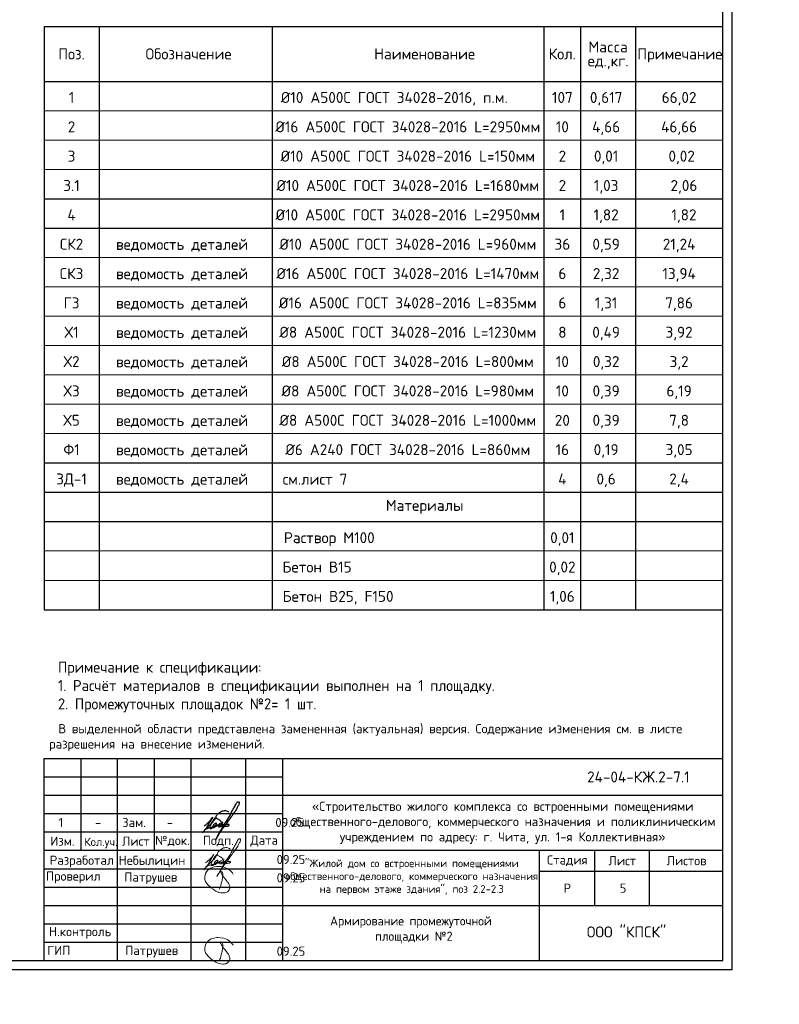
# Model space of a CAD drawing. Header units: millimetres. Extents: x 40580 to 2152466, y -328404 to 177125.
# Tile 145 of 252: x 477401 to 498101, y 134127 to 160968. Entities that reach past the tile are written whole.
import ezdxf
from ezdxf.enums import TextEntityAlignment as Align

# ---------------------------------------------------------------- set-up
doc = ezdxf.new("R2010")
doc.units = ezdxf.units.MM
doc.layers.add('11', color=7, linetype='Continuous')
doc.layers.add('Столовая - обозначения', color=7, linetype='Continuous')
for name, color, linetype, lineweight in [('Размеры', 9, 'Continuous', 15), ('Рамка', 7, 'Continuous', 0), ('Столовая Двери и окна', 7, 'Continuous', 15), ('ТЕКСТ', 7, 'Continuous', 15)]:
    doc.layers.add(name, color=color, linetype=linetype, lineweight=lineweight)
doc.styles.add('GOST-2.304_Type-B', font='GOST_Common.ttf')
doc.styles.get("Standard").update_dxf_attribs({"font": 'isocpeur.ttf'})
doc.styles.add('ГОСТ', font='isocpeur.ttf')

# ---------------------------------------------------------------- blocks, each defined once
blk = doc.blocks.new('Штамп')
at = {"layer": '11'}
for p, q in [((311470, 84178), (311470, 126228)), ((281770, 84178), (311470, 84178))]:
    blk.add_line(p, q, dxfattribs=at)
at = {"layer": '11', "lineweight": 30}
for p, q in [((311220, 84428), (311220, 125978)), ((254210, 84428), (311220, 84428))]:
    blk.add_line(p, q, dxfattribs=at)
blk = doc.blocks.new('смисмисц')
for points in [[(251806, -478168), (251825, -478126), (251837, -478098), (251847, -478062), (251852, -478046), (251860, -478015), (251873, -477968), (251879, -477946), (251884, -477928), (251887, -477892), (251894, -477855), (251899, -477827), (251903, -477804), (251904, -477797), (251903, -477770), (251901, -477736), (251894, -477707), (251886, -477690), (251874, -477676), (251856, -477666), (251843, -477659), (251835, -477660), (251832, -477665), (251832, -477673), (251841, -477689), (251907, -477807), (251966, -477876), (252015, -477941), (252026, -477956), (252038, -477971), (252057, -477996), (252070, -478013), (252074, -478026), (252081, -478046), (252089, -478070), (252092, -478088), (252093, -478100), (252095, -478116), (252094, -478132), (252091, -478154), (252082, -478173), (252059, -478204), (252028, -478226), (251986, -478251), (251964, -478258), (251924, -478261), (251897, -478262), (251849, -478258), (251804, -478244), (251769, -478236), (251752, -478228), (251734, -478218), (251718, -478210), (251688, -478190), (251671, -478179), (251645, -478161), (251579, -478118), (251551, -478089), (251531, -478071), (251513, -478057), (251459, -477992), (251437, -477953), (251427, -477925), (251419, -477890), (251417, -477858), (251419, -477823), (251425, -477781), (251437, -477734), (251459, -477681), (251492, -477644), (251536, -477609), (251572, -477585), (251625, -477564), (251672, -477550), (251734, -477539), (251781, -477539), (251843, -477542), (251929, -477557), (251979, -477574), (252041, -477599), (252089, -477633), (252126, -477670), (252165, -477716), (252185, -477748)], [(251806, -480107), (251825, -480064), (251837, -480036), (251847, -480001), (251852, -479984), (251860, -479953), (251873, -479906), (251879, -479884), (251884, -479866), (251887, -479830), (251894, -479793), (251899, -479765), (251903, -479742), (251904, -479735), (251903, -479708), (251901, -479675), (251894, -479646), (251886, -479628), (251874, -479614), (251856, -479605), (251843, -479597), (251835, -479598), (251832, -479603), (251832, -479611), (251841, -479627), (251907, -479746), (251966, -479815), (252015, -479879), (252026, -479894), (252038, -479909), (252057, -479934), (252070, -479952), (252074, -479964), (252081, -479984), (252089, -480008), (252092, -480026), (252093, -480039), (252095, -480054), (252094, -480070), (252091, -480092), (252082, -480111), (252059, -480142), (252028, -480164), (251986, -480190), (251964, -480196), (251924, -480199), (251897, -480200), (251849, -480196), (251804, -480182), (251769, -480174), (251752, -480167), (251734, -480156), (251718, -480148), (251688, -480128), (251671, -480118), (251645, -480100), (251579, -480056), (251551, -480028), (251531, -480010), (251513, -479995), (251459, -479931), (251437, -479892), (251427, -479863), (251419, -479828), (251417, -479797), (251419, -479761), (251425, -479719), (251437, -479672), (251459, -479619), (251492, -479582), (251536, -479547), (251572, -479523), (251625, -479503), (251672, -479489), (251734, -479478), (251781, -479478), (251843, -479481), (251929, -479495), (251979, -479513), (252041, -479537), (252089, -479571), (252126, -479608), (252165, -479654), (252185, -479687)]]:
    blk.add_lwpolyline(points)
for points in [[(251944, -477327), (251936, -477340), (251924, -477366), (251915, -477385), (251910, -477402), (251902, -477426), (251902, -477444), (251912, -477453), (251923, -477449), (251929, -477437), (251930, -477422), (251923, -477417), (251913, -477416), (251902, -477426), (251902, -477444), (251905, -477449), (251964, -477407), (251992, -477368), (252030, -477323), (252226, -476982), (252253, -476936), (252308, -476835), (252326, -476805), (252337, -476791), (252364, -476784), (252385, -476794), (252388, -476808), (252383, -476831), (252373, -476864), (252353, -476903), (252312, -476985), (252229, -477107), (252135, -477236), (252067, -477329), (252030, -477386), (251950, -477488), (251820, -477682), (251752, -477801), (251968, -477426), (251976, -477414), (251970, -477435), (251973, -477444), (251983, -477452), (252005, -477455), (252037, -477452), (252066, -477447), (252085, -477442), (252100, -477436), (252108, -477430), (252114, -477419), (252104, -477405), (252093, -477400), (252071, -477401), (252047, -477404), (252021, -477406), (252002, -477408), (251869, -477428), (251783, -477447), (251627, -477484), (251529, -477511), (251436, -477546)], [(251664, -477200), (251562, -477372), (251527, -477436), (251482, -477512), (251438, -477570), (251408, -477606), (251383, -477631)], [(251433, -477443), (251534, -477356), (251593, -477299), (251664, -477200)], [(251466, -477536), (251549, -477453), (251628, -477378), (251698, -477299), (251737, -477243), (251751, -477213), (251748, -477216), (251738, -477222), (251709, -477244), (251678, -477281), (251655, -477325), (251636, -477361), (251594, -477445), (251586, -477484), (251589, -477501), (251599, -477514), (251612, -477517), (251622, -477516), (251637, -477508), (251657, -477494), (251678, -477475), (251708, -477449), (251731, -477433), (251756, -477411), (251768, -477394), (251770, -477378), (251763, -477370), (251749, -477370), (251731, -477378), (251708, -477391), (251689, -477412), (251678, -477432), (251673, -477451), (251673, -477470), (251678, -477480), (251701, -477483), (251726, -477469), (251746, -477455), (251766, -477441), (251785, -477428), (251806, -477414), (251825, -477400), (251857, -477388), (251881, -477388)], [(251880, -477388), (251853, -477389), (251837, -477395), (251818, -477419), (251816, -477435), (251819, -477452), (251824, -477462), (251835, -477466), (251860, -477463), (251876, -477455), (251893, -477439), (251901, -477421), (251908, -477407), (251885, -477315), (251805, -477260), (251768, -477236), (251758, -477195), (251769, -477159), (251797, -477122), (251840, -477083), (251895, -477046), (251962, -477027), (252015, -477026), (252060, -477040), (252104, -477068)]]:
    blk.add_spline(points, degree=3)
at = {"layer": 'Рамка', "linetype": 'Continuous', "lineweight": 30}
for points in [[(247032, -480099), (247032, -479599), (247032, -479099), (247032, -478599), (247032, -478099), (247032, -477599), (247032, -477099), (247032, -476599), (247032, -476099), (247032, -475599), (247032, -475099), (247032, -474599), (265532, -474599)], [(248032, -474599), (248032, -477099)], [(249032, -480099), (249032, -474599)], [(250032, -474599), (250032, -477099)], [(251032, -474599), (251032, -480099)], [(252532, -480099), (252532, -474599)], [(253532, -474599), (253532, -480099)], [(253532, -475599), (265532, -475599)], [(247032, -476599), (253532, -476599)], [(247032, -477099), (253532, -477099)], [(253513, -477099), (265532, -477099)], [(260532, -480099), (260532, -477602), (260532, -477099)], [(262032, -477099), (262032, -478599)], [(263532, -478599), (263532, -477099)], [(260532, -477663), (265532, -477663)], [(253532, -478599), (265532, -478599)]]:
    blk.add_lwpolyline(points, dxfattribs=at)
at = {"layer": 'Рамка', "linetype": 'Continuous', "lineweight": 25}
for points in [[(247032, -475099), (253532, -475099)], [(247032, -475599), (253532, -475599)], [(247032, -476099), (253532, -476099)], [(247032, -477599), (253532, -477599)], [(247032, -478099), (253532, -478099)], [(247032, -478599), (253532, -478599)], [(247032, -479099), (253532, -479099)], [(247032, -479599), (253532, -479599)]]:
    blk.add_lwpolyline(points, dxfattribs=at)
at = {"layer": 'ТЕКСТ', "lineweight": 25, "attachment_point": 5}
for s, insert, char_height, width in [('24-04-КЖ.2-7.1', (263230, -475099), 300, 11628.78), ('{\\C7;«Строительство жилого комплекса со встроенными помещениями общественного-делового, коммерческого назначения и поликлиническим учреждением по адресу: г. Чита, ул. 1-я Коллективная»}', (259532, -476349), 250, 11628.78), ('{\\W1;Изм.}', (247532, -476849), 250, 11628.78), ('Кол.уч.', (248582, -476899), 225, 11628.78), ('{\\W1;Лист}', (249532, -476849), 250, 11628.78), ('{\\W1;№док.}', (250532, -476849), 250, 11628.78), ('{\\W1;Подп.}', (251782, -476849), 250, 11628.78), ('{\\W1;Дата}', (253032, -476849), 250, 11628.78), (' Разработал', (247982, -477403), 250, 2085.76), ('Небылицин', (249975, -477406), 250, 2085.76), ('09.25', (253762, -477349), 250, 2085.76), ('{\\C7;"Жилой дом со встроенными помещениями общественного-делового, коммерческого назначения на первом этаже здания", поз 2.2-2.3}', (257054, -477832), 210, 6989.3), ('{\\W1;Стадия}', (261292, -477381), 250, 2085.76), ('{\\W1;Лист}', (262792, -477381), 250, 2085.76), ('{\\W1;Листов}', (264542, -477381), 250, 2085.76), ('Проверил', (247828, -477836), 250, 2085.76), ('Патрушев', (249942, -477861), 250, 2085.76), ('09.25', (253762, -477849), 250, 2085.76), ('Р', (261292, -478131), 250, 2085.76), (' Н.контроль', (247935, -479349), 250, 2085.76), ('ООО "КПСК"', (262906, -479324), 300, 11628.78), (' ГИП', (247356, -479828), 250, 2085.76), ('Патрушев', (249965, -479861), 250, 2085.76), ('09.25', (253762, -479849), 250, 2085.76)]:
    blk.add_mtext(s, dxfattribs=dict(at, insert=insert, char_height=char_height, width=width))

msp = doc.modelspace()

# ---------------------------------------------------------------- linework, layer by layer
at = {"color": 18, "lineweight": 30, "true_color": 0x000000, "transparency": 33554687}
for p, q in [((478063.376, 160784.632), (496563.376, 160784.632)), ((478063.376, 160784.632), (478063.376, 144884.632)), ((479563.376, 160784.632), (479563.376, 144884.632)), ((484283.405, 160784.632), (484283.405, 144884.632)), ((491686.944, 160784.632), (491686.944, 144884.632)), ((492686.944, 160784.632), (492686.944, 144884.632)), ((494186.944, 160784.632), (494186.944, 144884.632)), ((478063.376, 159284.632), (496563.376, 159284.632)), ((478063.376, 148884.632), (496563.376, 148884.632)), ((478063.376, 148084.632), (496563.376, 148084.632)), ((478063.376, 147284.632), (496563.376, 147284.632)), ((478063.376, 144884.632), (496563.376, 144884.632))]:
    msp.add_line(p, q, dxfattribs=at)
for points in [[(482940.399, 139105.625), (482931.804, 139092.032), (482919.664, 139066.105), (482910.811, 139047.112), (482905.526, 139030.484), (482898.29, 139006.93), (482898.065, 138988.815), (482908.331, 138979.413), (482919.334, 138983.148), (482925.411, 138995.292), (482925.816, 139010.27), (482918.705, 139015.843), (482908.627, 139016.731), (482898.29, 139006.93), (482898.065, 138988.815), (482901.306, 138983.148), (482959.608, 139025.617), (482988.359, 139064.416), (483026.003, 139109.731), (483222.307, 139450.371), (483248.899, 139496.605), (483304.236, 139597.138), (483321.786, 139627.43), (483333.126, 139641.575), (483359.607, 139648.543), (483381.23, 139638.424), (483384.122, 139624.801), (483379.371, 139601.271), (483368.63, 139568.452), (483349.418, 139529.442), (483307.948, 139447.376), (483225.14, 139325.158), (483130.938, 139196.108), (483063.291, 139103.79), (483026.066, 139046.097), (482945.538, 138944.375), (482816.319, 138750.436), (482747.945, 138631.254), (482964.076, 139006.722), (482971.444, 139018.108), (482966.4, 138997.779), (482968.682, 138988.656), (482979.003, 138980.214), (483000.645, 138977.885), (483033.274, 138980.879), (483061.575, 138985.87), (483081.288, 138990.176), (483095.744, 138996.258), (483104.113, 139002.34), (483109.439, 139013.744), (483100.309, 139027.429), (483088.896, 139032.751), (483066.831, 139031.23), (483042.484, 139028.189), (483017.377, 139026.669), (482997.595, 139024.388), (482864.447, 139004.621), (482778.471, 138985.615), (482622.498, 138948.362), (482525.11, 138921.752), (482431.627, 138885.981)], [(482876.343, 139043.983), (482848.639, 139043.923), (482832.852, 139037.918), (482813.809, 139013.138), (482812.054, 138997.068), (482814.978, 138980.121), (482819.949, 138970.771), (482831.354, 138966.388), (482855.916, 138969.018), (482871.707, 138977.199), (482888.959, 138993.269), (482897.147, 139011.385), (482903.872, 139025.702), (482880.66, 139117.599), (482800.587, 139172.934), (482763.918, 139196.863), (482753.441, 139237.243), (482765.414, 139273.884), (482793.103, 139310.525), (482835.759, 139349.409), (482891.311, 139386.056), (482958.014, 139405.527), (483010.477, 139406.276), (483056.195, 139392.796), (483100.042, 139364.511)], [(482660.116, 139232.369), (482557.623, 139060.885), (482523.062, 138996.578), (482477.774, 138920.363), (482433.679, 138862.011), (482404.275, 138826.919), (482378.857, 138801.277)], [(482428.912, 138989.433), (482530.212, 139076.366), (482588.609, 139133.528), (482660.116, 139232.369)], [(482461.779, 138896.907), (482544.514, 138979.906), (482624.363, 139054.931), (482693.485, 139133.528), (482732.814, 139189.498), (482747.115, 139219.27), (482743.54, 139216.888), (482734.006, 139210.934), (482705.403, 139188.307), (482674.417, 139151.391), (482650.582, 139107.329), (482631.513, 139071.603), (482589.801, 138987.052), (482581.459, 138948.944), (482585.034, 138931.081), (482594.568, 138917.982), (482607.527, 138915.182), (482618.404, 138916.791), (482633.017, 138924.635), (482652.794, 138938.875), (482674.417, 138957.28), (482704.007, 138983.07), (482727.31, 138999.747), (482751.882, 139021.587), (482763.525, 139038.451), (482766.184, 139054.931), (482759.033, 139062.076), (482744.732, 139062.076), (482726.855, 139054.931), (482704.211, 139041.831), (482685.143, 139020.396), (482674.417, 139000.151), (482668.458, 138981.097), (482668.458, 138962.043), (482674.417, 138952.517), (482697.176, 138949.121), (482721.481, 138963.358), (482742.014, 138977.177), (482762.129, 138991.832), (482780.986, 139004.813), (482801.939, 139018.212), (482821.215, 139032.031), (482852.656, 139044.585), (482876.544, 139044.184)]]:
    msp.add_spline(points, degree=3)
at = {"layer": 'Размеры', "color": 18, "true_color": 0x000000}
for p, q in [((478063.376, 158484.632), (496563.376, 158484.632)), ((478063.376, 158484.632), (496563.376, 158484.632)), ((478063.376, 157684.632), (496563.376, 157684.632)), ((478063.376, 157684.632), (496563.376, 157684.632)), ((478063.376, 157684.632), (496563.376, 157684.632)), ((478063.376, 156884.632), (496563.376, 156884.632)), ((478063.376, 155284.632), (496563.376, 155284.632)), ((478063.376, 154484.632), (496563.376, 154484.632)), ((478063.376, 153684.632), (496563.376, 153684.632)), ((478063.376, 152884.632), (496563.376, 152884.632)), ((478063.376, 152884.632), (496563.376, 152884.632)), ((478063.376, 152084.632), (496563.376, 152084.632)), ((478063.376, 151284.632), (496563.376, 151284.632)), ((478063.376, 150484.632), (496563.376, 150484.632)), ((478063.376, 149684.632), (496563.376, 149684.632)), ((478063.376, 148884.632), (496563.376, 148884.632)), ((478063.376, 148084.632), (496563.376, 148084.632)), ((478063.376, 146484.632), (496563.376, 146484.632)), ((478063.376, 145684.632), (496563.376, 145684.632)), ((478063.376, 144884.632), (496563.376, 144884.632))]:
    msp.add_line(p, q, dxfattribs=at)
at = {"layer": 'ТЕКСТ', "color": 18, "lineweight": 25, "true_color": 0x000000}
for p, q in [((478063.376, 156084.632), (496563.376, 156084.632)), ((478063.376, 155284.632), (496563.376, 155284.632))]:
    msp.add_line(p, q, dxfattribs=at)

# ---------------------------------------------------------------- block references
at = {"layer": 'Столовая - обозначения', "color": 18, "lineweight": 20, "true_color": 0x000000}
msp.add_blockref('Штамп', (185343.703, 50897.048), dxfattribs=at)
at = {"layer": 'Столовая Двери и окна', "color": 18, "lineweight": 25, "true_color": 0x000000}
msp.add_blockref('смисмисц', (231031.396, 615423.687), dxfattribs=at)

# ---------------------------------------------------------------- texts
at = {"color": 18, "true_color": 0x000000, "attachment_point": 1, "style": 'ГОСТ'}
for s, width, heights, insert, char_height in [('\\pi9510.738;{\\H1.5152x;\\P\\pi1000;Общие указания\\P\\pi200;}1.^IРабочая документация разработана в соответствии с заданием на проектирование, требованиями действующих технических регламентов, стандартов, сводов правил и других документов, содержащих установленные требования.\\P2.^IРабочая документация выполнена в соответствии со следующими нормативными и техническими документами:\\P-^IСП 20.13330.2016 "Нагрузки и Воздействия";\\P-^IСП 63.13330.2012 "Бетонные и железобетонные конструкции. Основные положения";\\P-^IСП 22.13330.2016 "Основания зданий и сооружений";\\P-^IСП 45.13330.2012 "Земляные сооружения, основания и фундаменты".\\P3.   За относительную отметку 0,000 принята отметка чистого пола первого этажа.\\P4.^IПеречень видов работ, для которых необходимо составлять акты освидетельствования скрытых работ:\\P-^Iармирование конструкций;\\P-^Iосвидетельствование опалубки перед бетонированием;\\P-^Iвыполнение сварочных работ;\\P-^Iотбор контрольных проб бетона;\\P-^Iсоответствие законченных железобетонных конструкций проекту с отображением качества работ;\\P-^Iустройство монолитных конструкций, выполняемых в зимнее время;  \\P\\pi0;        -    устройство гидроизоляции;\\P\\pi200;-^Iуплотнение грунтов и обратную засыпку.\\PЗапрещается выполнение последующих работ при отсутствии актов освидетельствования предшествующих скрытых работ во всех случаях.\\P\\pi0;        5. Проект рассчитан на производство работ в период положительных температур. В случае выполнения работ при отрицательных температурах необходимо выполнять требования СНиП часть 3 по производству работ и ППР.\\P        6. При минимальной температуре воздуха до минус 15°С допускается:\\P\\pi200;-выдерживание бетона в конструкции методом термоса, при предварительном разогреве бетонной смеси;\\P -форсированный электроразогрев бетона в конструкции с повторным уплотнением.\\PПри минимальной температуре воздуха до минус 25°С допускается:\\P -обогрев бетона в греющей опалубке с помощью низкотемпературных электронагревателей;\\P -электродный сквозной прогрев бетона;\\P -электрообогрев с помощью греющего провода.\\P      7. В процессе бетонирования обеспечить соблюдение защитных слоев и мест положения рабочей арматуры согласно проекту. Величина защитного слоя продольной рабочей арматуры у боковых граней стен монолитных участков должны быть не менее 20мм и не менее диаметра продольной рабочей арматуры конструкции, величина защитного слоя поперечной арматуры - не менее 10 мм\\P      8. Крестовые соединения стержней продольной и поперечной арматуры, соединение стержней продольной арматуры по длине выполнить вязкой отожженой проволокой диаметром 2,0-3,0 мм', 17710.69822, [13133.416], (250111.057, 153773.154), 200), ('\\pi250;В выделенной области представлена замененная (актуальная) версия. Содержание изменения см. в листе разрешения на внесение изменений.', 17218.922, [931.637], (416229.606, 141765.641), 250), ('\\pi250;В выделенной области представлена замененная (актуальная) версия. Содержание изменения см. в листе разрешения на внесение изменений.', 17218.922, [931.637], (478205.522, 141765.641), 250)]:
    msp.add_mtext_dynamic_manual_height_columns(s, width=width, gutter_width=5800, heights=heights, dxfattribs=dict(at, insert=insert, char_height=char_height))
at = {"layer": 'ТЕКСТ', "color": 18, "lineweight": 25, "true_color": 0x000000}
for s, p in [('Macca', (493436.944, 160224.632)), ('Поз.', (478813.376, 160034.632)), ('Обозначение', (482002.65, 160034.632)), ('Наименование', (488436.944, 160034.632)), ('Кол.', (492186.944, 160034.632)), ('Примечание', (495392.195, 160034.632)), ('ед.,кг.', (493436.944, 159844.632)), ('1', (478813.376, 158847.372)), ('%%C10 A500С ГОСТ 34028-2016, п.м.', (487608.346, 158847.372)), ('107', (492189.328, 158847.372)), ('0,617', (493382.186, 158847.372)), ('66,02', (495370.285, 158847.372)), ('2', (478813.376, 158047.372)), ('%%C16 A500С ГОСТ 34028-2016 L=2950мм', (487976.947, 158047.372)), ('10', (492189.328, 158047.372)), ('4,66', (493382.186, 158047.372)), ('46,66', (495370.285, 158047.372)), ('3', (478813.376, 157247.372)), ('%%C10 A500С ГОСТ 34028-2016 L=150мм', (487976.947, 157247.372)), ('2', (492189.328, 157247.372)), ('0,01', (493382.186, 157247.372)), ('0,02', (495439.793, 157247.372)), ('3.1', (478813.376, 156447.372)), ('%%C10 A500С ГОСТ 34028-2016 L=1680мм', (487976.947, 156447.372)), ('2', (492189.328, 156447.372)), ('1,03', (493382.186, 156447.372)), ('2,06', (495502.985, 156447.372)), ('4', (478813.376, 155647.372)), ('%%C10 A500С ГОСТ 34028-2016 L=2950мм', (487976.947, 155647.372)), ('1', (492189.328, 155647.372)), ('1,82', (493382.186, 155647.372)), ('1,82', (495502.985, 155647.372)), ('СК2', (478813.376, 154847.372)), ('ведомость деталей', (481825.132, 154842.649)), ('%%C10 A500С ГОСТ 34028-2016 L=960мм', (487976.947, 154847.372)), ('36', (492189.328, 154847.372)), ('0,59', (493382.186, 154847.372)), ('21,24', (495370.285, 154847.372)), ('СК3', (478813.376, 154047.372)), ('ведомость деталей', (481825.132, 154042.649)), ('%%C16 A500С ГОСТ 34028-2016 L=1470мм', (487976.947, 154047.372)), ('6', (492189.328, 154047.372)), ('2,32', (493382.186, 154047.372)), ('13,94', (495370.285, 154047.372)), ('Г3', (478813.376, 153247.372)), ('ведомость деталей', (481825.132, 153242.649)), ('%%C16 A500С ГОСТ 34028-2016 L=835мм', (487976.947, 153247.372)), ('6', (492189.328, 153247.372)), ('1,31', (493382.186, 153247.372)), ('7,86', (495370.285, 153247.372)), ('Х1', (478813.376, 152447.372)), ('ведомость деталей', (481825.132, 152442.649)), ('%%C8 A500С ГОСТ 34028-2016 L=1230мм', (487976.947, 152447.372)), ('8', (492189.328, 152447.372)), ('0,49', (493382.186, 152447.372)), ('3,92', (495370.285, 152447.372)), ('Х2', (478813.376, 151647.372)), ('ведомость деталей', (481825.132, 151642.649)), ('%%C8 A500С ГОСТ 34028-2016 L=800мм', (487976.947, 151647.372)), ('10', (492189.328, 151647.372)), ('0,32', (493382.186, 151647.372)), ('3,2', (495370.285, 151647.372)), ('Х3', (478813.376, 150847.372)), ('ведомость деталей', (481825.132, 150842.649)), ('%%C8 A500С ГОСТ 34028-2016 L=980мм', (487976.947, 150847.372)), ('10', (492189.328, 150847.372)), ('0,39', (493382.186, 150847.372)), ('6,19', (495370.285, 150847.372)), ('Х5', (478813.376, 150047.372)), ('ведомость деталей', (481825.132, 150042.649)), ('%%C8 A500С ГОСТ 34028-2016 L=1000мм', (487976.947, 150047.372)), ('20', (492189.328, 150047.372)), ('0,39', (493382.186, 150047.372)), ('7,8', (495370.285, 150047.372)), ('Ф1', (478813.376, 149247.372)), ('ведомость деталей', (481825.132, 149242.649)), ('%%C6 A240 ГОСТ 34028-2016 L=860мм', (487976.947, 149247.372)), ('16', (492189.328, 149247.372)), ('0,19', (493382.186, 149247.372)), ('3,05', (495370.285, 149247.372)), ('ЗД-1', (478813.376, 148447.372)), ('ведомость деталей', (481825.132, 148442.649)), ('см.лист 7', (485448.106, 148442.649)), ('4', (492189.328, 148447.372)), ('0,6', (493382.186, 148447.372)), ('2,4', (495370.285, 148447.372)), ('Материалы', (488436.944, 147728.065)), ('Раствор М100', (485837.085, 146847.372)), ('0,01', (492189.328, 146847.372)), ('Бетон В15', (485504.421, 146047.372)), ('0,02', (492189.328, 146047.372)), ('Бетон В25, F150', (486076.963, 145247.372)), ('1,06', (492189.328, 145247.372))]:
    msp.add_text(s, height=300, dxfattribs=at).set_placement(p, align=Align.MIDDLE_CENTER)
msp.add_text('5', height=250, dxfattribs=at).set_placement((493751.999, 137168.032))
at = {"layer": 'ТЕКСТ', "color": 18, "ltscale": 100, "true_color": 0x000000, "attachment_point": 1, "style": 'GOST-2.304_Type-B'}
for s, insert, char_height, width in [('\\pt7200;Примечание к спецификации:\\P1. Расчёт материалов в спецификации выполнен на 1 площадку.\\P2. Промежуточных площадок №2= 1 шт.', (478442.729, 143467.349), 300, 18254.64074), ('\\pi1400.20752,t7400.20752;Схема расположения \\P\\pi594.90449,t6594.90449;элементов лестничной клетки. \\P\\pi1489.60146,t7489.60146;Разрез 1-1, 2-2, 3-3 ', (317510.903, 136525.816), 250, 5911.0211), ('\\pi725.20752,t6725.20752;Армирование промежуточной \\P\\pi1975.20752,t7975.20752;площадки №1', (423159.431, 136525.816), 250, 5911.0211), ('\\pi725.20752,t6725.20752;Армирование промежуточной \\P\\pi1950.20752,t7950.20752;площадки №2', (485135.347, 136525.816), 250, 5911.0211)]:
    msp.add_mtext(s, dxfattribs=dict(at, insert=insert, char_height=char_height, width=width))
at = {"layer": 'ТЕКСТ', "lineweight": 25, "char_height": 250, "attachment_point": 5}
for s, insert, width in [('1', (478523.715, 139083.468), 342.19929), ('-', (479537.054, 139083.468), 342.19929), ('Зам.', (480516.045, 139083.468), 342.19929), ('-', (481495.034, 139083.468), 342.19929), ('09.25', (484758.092, 139083.468), 2085.75936)]:
    msp.add_mtext(s, dxfattribs=dict(at, insert=insert, width=width))

doc.saveas('drawing.dxf')
